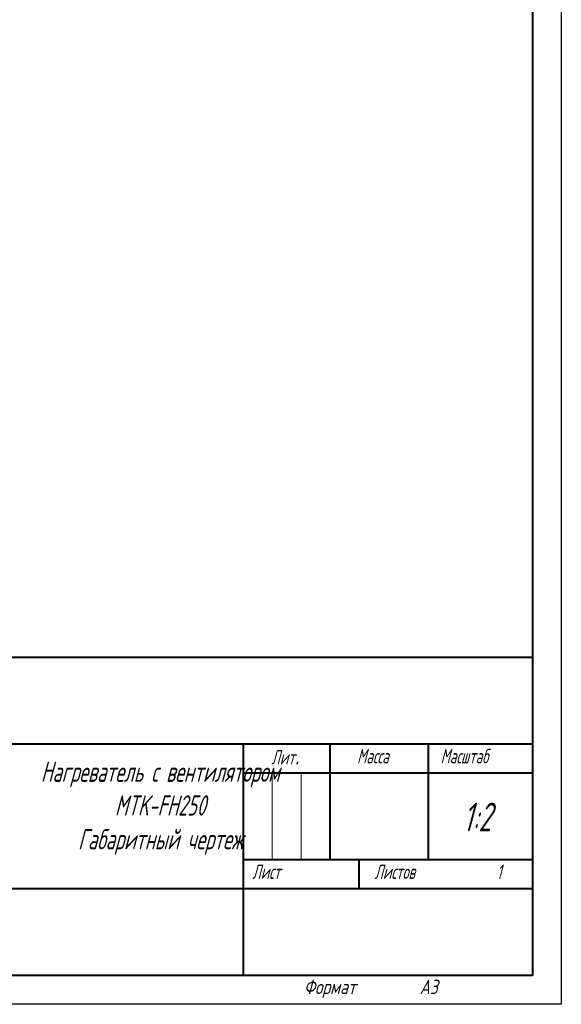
# Model space of a CAD drawing. Header units: millimetres. Extents: x 2345 to 2765, y 1129 to 1426.
# Tile 7 of 8: x 2671 to 2765, y 1129 to 1299. Entities that reach past the tile are written whole.
import ezdxf

# ---------------------------------------------------------------- set-up
doc = ezdxf.new("R2010")
doc.units = ezdxf.units.MM
doc.layers.add('ФОРМАТ', color=7, linetype='Continuous')
doc.styles.add('GOST', font='GOST.shx', dxfattribs={"width": 0.8, "oblique": 15})

msp = doc.modelspace()

# ---------------------------------------------------------------- linework, layer by layer
at = {"layer": 'ФОРМАТ', "linetype": 'ByBlock', "ltscale": 5}
for p, q in [((2764.806, 1425.739), (2764.806, 1128.739)), ((2764.806, 1128.739), (2344.806, 1128.715))]:
    msp.add_line(p, q, dxfattribs=at)
at = {"layer": 'ФОРМАТ', "linetype": 'ByBlock', "lineweight": 40, "ltscale": 5}
for p, q in [((2759.806, 1420.739), (2759.806, 1133.715)), ((2759.806, 1133.715), (2353.508, 1133.715))]:
    msp.add_line(p, q, dxfattribs=at)
at = {"layer": 'ФОРМАТ', "linetype": 'Continuous', "lineweight": 40}
for p, q in [((2574.806, 1188.739), (2759.806, 1188.739)), ((2639.806, 1173.739), (2759.806, 1173.739)), ((2709.806, 1173.739), (2709.806, 1133.739)), ((2724.806, 1173.739), (2724.806, 1153.739)), ((2741.806, 1173.739), (2741.806, 1153.739)), ((2709.806, 1168.739), (2759.806, 1168.739)), ((2709.806, 1153.739), (2759.806, 1153.739)), ((2729.806, 1153.739), (2729.806, 1148.739)), ((2639.806, 1148.739), (2759.806, 1148.739))]:
    msp.add_line(p, q, dxfattribs=at)
at = {"layer": 'ФОРМАТ', "linetype": 'Continuous', "lineweight": 0}
for p, q in [((2714.806, 1168.739), (2714.806, 1153.739)), ((2719.806, 1168.739), (2719.806, 1153.739))]:
    msp.add_line(p, q, dxfattribs=at)

# ---------------------------------------------------------------- texts
at = {"layer": 'ФОРМАТ', "attachment_point": 1, "style": 'GOST'}
for s, insert, char_height in [('{\\Q15;\\W0.8;Лит\\H1.4x;\\W0.965;.}', (2714.65, 1173.693), 2.5), ('{\\Q15;\\W0.8;Масса}', (2729.491, 1172.899), 2.5), ('{\\Q15;\\W0.8;Масштаб}', (2743.929, 1172.899), 2.5), ('\\pxqc;Нагреватель с вентилятором\\PMTK-FH250\\PГабаритный чертеж', (2674.814, 1170.692), 3.5), ('1:2', (2747.791, 1163.618), 5), ('Лист    ', (2711.358, 1152.899), 2.5), ('{\\Q15;\\W0.8;Листов}', (2732.494, 1152.899), 2.5), ('1', (2753.655, 1152.878), 2.5), ('{\\Q15;\\W0.965;Формат}', (2720.306, 1132.987), 2.5), ('{\\Q15;\\W0.965;A3}', (2740.306, 1132.966), 2.5)]:
    msp.add_mtext(s, dxfattribs=dict(at, insert=insert, char_height=char_height))

doc.saveas('drawing.dxf')
